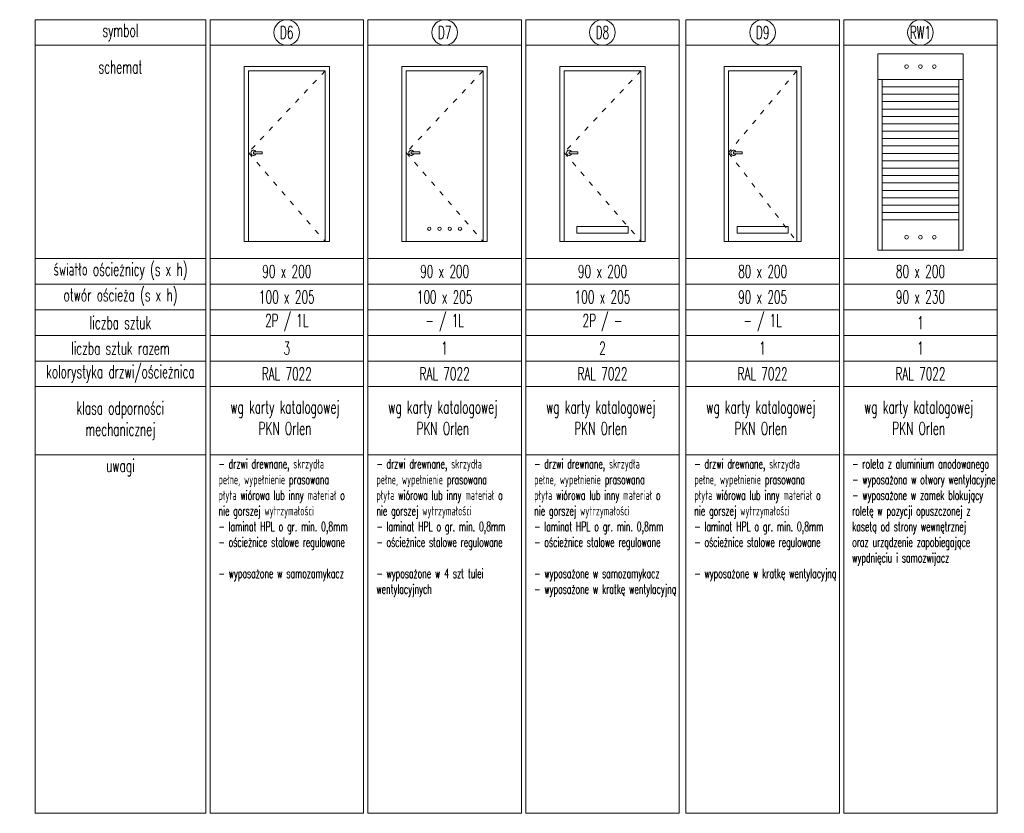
# Model space of a CAD drawing. Header units: millimetres. Extents: x -2074 to 12588, y -3630 to 101167.
# Tile 2 of 256: x -2074 to -920, y -2862 to -1932. Entities that reach past the tile are written whole.
import ezdxf
from ezdxf.enums import TextEntityAlignment as Align

# ---------------------------------------------------------------- set-up
doc = ezdxf.new("R2010")
doc.units = ezdxf.units.MM
doc.linetypes.add('ACAD_ISO03W100', pattern=[30, 12, -18])
for name, color, linetype, lineweight in [('SelinAr_BUD_drzwi okna', 7, 'Continuous', 18), ('SelinAr_BUD_drzwi okna znaczniki', 7, 'Continuous', 18), ('SelinAr_BUD_opisy', 7, 'Continuous', 20)]:
    doc.layers.add(name, color=color, linetype=linetype, lineweight=lineweight)
doc.styles.add('style1', font='romans.shx', dxfattribs={"width": 0.6})

# ---------------------------------------------------------------- blocks, each defined once
blk = doc.blocks.new('fdfsdfeqweqwe')
at = {"layer": 'SelinAr_BUD_drzwi okna znaczniki', "ltscale": 0.2}
blk.add_circle((10544.6, 109215), 15, dxfattribs=at)
at = {"layer": 'SelinAr_BUD_drzwi okna znaczniki', "ltscale": 0.2, "style": 'style1', "width": 0.6}
blk.add_text('D6', height=15, dxfattribs=at).set_placement((10544.6, 109215), align=Align.MIDDLE_CENTER)
blk = doc.blocks.new('rewerwerwr')
at = {"layer": 'SelinAr_BUD_drzwi okna znaczniki', "ltscale": 0.2}
blk.add_circle((10217.9, 109397.8), 15, dxfattribs=at)
at = {"layer": 'SelinAr_BUD_drzwi okna znaczniki', "ltscale": 0.2, "style": 'style1', "width": 0.6}
blk.add_text('D7', height=15, dxfattribs=at).set_placement((10217.9, 109397.8), align=Align.MIDDLE_CENTER)
blk = doc.blocks.new('FSDFSDFSD')
at = {"layer": 'SelinAr_BUD_drzwi okna znaczniki', "ltscale": 0.2}
blk.add_circle((19125.6, 109557.4), 15, dxfattribs=at)
at = {"layer": 'SelinAr_BUD_drzwi okna znaczniki', "ltscale": 0.2, "style": 'style1', "width": 0.6}
blk.add_text('D9', height=15, dxfattribs=at).set_placement((19125.6, 109557.4), align=Align.MIDDLE_CENTER)
blk = doc.blocks.new('werwqrewrqw')
at = {"layer": 'SelinAr_BUD_drzwi okna znaczniki', "ltscale": 0.2}
blk.add_circle((10706.4, 109370.1), 15, dxfattribs=at)
at = {"layer": 'SelinAr_BUD_drzwi okna znaczniki', "ltscale": 0.2, "style": 'style1', "width": 0.6}
blk.add_text('D8', height=15, dxfattribs=at).set_placement((10706.4, 109370.1), align=Align.MIDDLE_CENTER)
blk = doc.blocks.new('FDSFSDFS')
at = {"layer": 'SelinAr_BUD_drzwi okna znaczniki', "ltscale": 0.2}
blk.add_circle((8704.2, 110483.1), 15, dxfattribs=at)
at = {"layer": 'SelinAr_BUD_drzwi okna znaczniki', "ltscale": 0.2, "style": 'style1', "width": 0.6}
blk.add_text('RW1', height=15, dxfattribs=at).set_placement((8704.2, 110483.1), align=Align.MIDDLE_CENTER)

msp = doc.modelspace()

# ---------------------------------------------------------------- linework, layer by layer
at = {"layer": 'SelinAr_BUD_drzwi okna'}
for p, q in [((-1068.362, -2002.259), (-968.362, -2002.259)), ((-1063.362, -2002.259), (-1063.362, -2202.259)), ((-973.362, -2002.259), (-973.362, -2202.259)), ((-1063.362, -2010.925), (-973.362, -2010.925)), ((-1063.362, -2019.592), (-973.362, -2019.592)), ((-1063.362, -2028.259), (-973.362, -2028.259)), ((-1063.362, -2036.925), (-973.362, -2036.925)), ((-1063.362, -2045.592), (-973.362, -2045.592)), ((-1063.362, -2054.259), (-973.362, -2054.259)), ((-1063.362, -2062.925), (-973.362, -2062.925)), ((-1063.362, -2071.592), (-973.362, -2071.592)), ((-1063.362, -2080.259), (-973.362, -2080.259)), ((-1063.362, -2088.925), (-973.362, -2088.925)), ((-1063.362, -2097.592), (-973.362, -2097.592)), ((-1063.362, -2106.259), (-973.362, -2106.259)), ((-1063.362, -2114.925), (-973.362, -2114.925)), ((-1063.362, -2123.592), (-973.362, -2123.592)), ((-1063.362, -2132.259), (-973.362, -2132.259)), ((-1063.362, -2140.925), (-973.362, -2140.925)), ((-1063.362, -2149.592), (-973.362, -2149.592)), ((-1063.362, -2158.259), (-973.362, -2158.259)), ((-1063.362, -2166.925), (-973.362, -2166.925))]:
    msp.add_line(p, q, dxfattribs=at)
for points in [[(-1068.362, -1972.259), (-968.362, -1972.259), (-968.362, -2202.259), (-1068.362, -2202.259)], [(-1811.043, -2192.259), (-1711.043, -2192.259), (-1711.043, -1987.259), (-1811.043, -1987.259)], [(-1806.043, -2192.259), (-1716.043, -2192.259), (-1716.043, -1992.259), (-1806.043, -1992.259)], [(-1626.043, -2192.259), (-1526.043, -2192.259), (-1526.043, -1987.259), (-1626.043, -1987.259)], [(-1621.043, -2192.259), (-1531.043, -2192.259), (-1531.043, -1992.259), (-1621.043, -1992.259)], [(-1441.043, -2192.259), (-1341.043, -2192.259), (-1341.043, -1987.259), (-1441.043, -1987.259)], [(-1436.043, -2192.259), (-1346.043, -2192.259), (-1346.043, -1992.259), (-1436.043, -1992.259)], [(-1248.362, -2192.259), (-1158.362, -2192.259), (-1158.362, -1987.259), (-1248.362, -1987.259)], [(-1243.362, -2192.259), (-1163.362, -2192.259), (-1163.362, -1992.259), (-1243.362, -1992.259)], [(-1800.106, -2087.273), (-1790.106, -2087.273), (-1790.106, -2089.273), (-1800.106, -2089.273)], [(-1615.106, -2087.273), (-1605.106, -2087.273), (-1605.106, -2089.273), (-1615.106, -2089.273)], [(-1430.106, -2087.273), (-1420.106, -2087.273), (-1420.106, -2089.273), (-1430.106, -2089.273)], [(-1237.425, -2087.273), (-1227.425, -2087.273), (-1227.425, -2089.273), (-1237.425, -2089.273)], [(-1421.043, -2182.259), (-1361.043, -2182.259), (-1361.043, -2174.759), (-1421.043, -2174.759)], [(-1233.362, -2182.259), (-1173.362, -2182.259), (-1173.362, -2174.759), (-1233.362, -2174.759)]]:
    msp.add_lwpolyline(points, close=True, dxfattribs=at)
at = {"layer": 'SelinAr_BUD_drzwi okna', "linetype": 'ACAD_ISO03W100', "ltscale": 0.5}
for points in [[(-1716.043, -1992.259), (-1806.043, -2088.021), (-1716.043, -2192.259)], [(-1531.043, -1992.259), (-1621.043, -2088.021), (-1531.043, -2192.259)], [(-1346.043, -1992.259), (-1436.043, -2088.021), (-1346.043, -2192.259)], [(-1163.362, -1992.259), (-1243.362, -2088.021), (-1163.362, -2192.259)]]:
    msp.add_lwpolyline(points, dxfattribs=at)
at = {"layer": 'SelinAr_BUD_drzwi okna'}
for centre, radius in [((-1034.612, -1987.259), 2.167), ((-1018.362, -1987.259), 2.167), ((-1002.112, -1987.259), 2.167), ((-1594.043, -2177.259), 2), ((-1582.043, -2177.259), 2), ((-1570.043, -2177.259), 2), ((-1558.043, -2177.259), 2), ((-1034.612, -2187.259), 2.167), ((-1018.362, -2187.259), 2.167), ((-1002.112, -2187.259), 2.167)]:
    msp.add_circle(centre, radius, dxfattribs=at)
for centre in [(-1800.106, -2088.273), (-1615.106, -2088.273), (-1430.106, -2088.273), (-1237.425, -2088.273)]:
    msp.add_arc(centre, 3, 19.471221, 340.528779, dxfattribs=at)
at = {"layer": 'SelinAr_BUD_opisy'}
for p, q in [((-1856.043, -1962.259), (-2056.043, -1962.259)), ((-1671.043, -1962.259), (-1851.043, -1962.259)), ((-1486.043, -1962.259), (-1666.043, -1962.259)), ((-1301.043, -1962.259), (-1481.043, -1962.259)), ((-1113.362, -1962.259), (-1293.362, -1962.259)), ((-928.362, -1962.259), (-1108.362, -1962.259)), ((-1856.043, -2212.259), (-2056.043, -2212.259)), ((-1671.043, -2212.259), (-1851.043, -2212.259)), ((-1486.043, -2212.259), (-1666.043, -2212.259)), ((-1301.043, -2212.259), (-1481.043, -2212.259)), ((-1113.362, -2212.259), (-1293.362, -2212.259)), ((-928.362, -2212.259), (-1108.362, -2212.259)), ((-1856.043, -2242.259), (-2056.043, -2242.259)), ((-1851.043, -2242.259), (-1671.043, -2242.259)), ((-1666.043, -2242.259), (-1486.043, -2242.259)), ((-1481.043, -2242.259), (-1301.043, -2242.259)), ((-1293.362, -2242.259), (-1113.362, -2242.259)), ((-1108.362, -2242.259), (-928.362, -2242.259)), ((-1856.043, -2272.259), (-2056.043, -2272.259)), ((-1851.043, -2272.259), (-1671.043, -2272.259)), ((-1666.043, -2272.259), (-1486.043, -2272.259)), ((-1481.043, -2272.259), (-1301.043, -2272.259)), ((-1293.362, -2272.259), (-1113.362, -2272.259)), ((-1108.362, -2272.259), (-928.362, -2272.259)), ((-2056.043, -2302.259), (-1856.043, -2302.259)), ((-1851.043, -2302.259), (-1671.043, -2302.259)), ((-1666.043, -2302.259), (-1486.043, -2302.259)), ((-1481.043, -2302.259), (-1301.043, -2302.259)), ((-1293.362, -2302.259), (-1113.362, -2302.259)), ((-1108.362, -2302.259), (-928.362, -2302.259)), ((-1856.043, -2332.259), (-2056.043, -2332.259)), ((-1851.043, -2332.259), (-1671.043, -2332.259)), ((-1666.043, -2332.259), (-1486.043, -2332.259)), ((-1481.043, -2332.259), (-1301.043, -2332.259)), ((-1293.362, -2332.259), (-1113.362, -2332.259)), ((-1108.362, -2332.259), (-928.362, -2332.259)), ((-1856.043, -2362.259), (-2056.043, -2362.259)), ((-1851.043, -2362.259), (-1671.043, -2362.259)), ((-1666.043, -2362.259), (-1486.043, -2362.259)), ((-1481.043, -2362.259), (-1301.043, -2362.259)), ((-1293.362, -2362.259), (-1113.362, -2362.259)), ((-1108.362, -2362.259), (-928.362, -2362.259)), ((-1856.043, -2442.259), (-2056.043, -2442.259)), ((-1851.043, -2442.259), (-1671.043, -2442.259)), ((-1666.043, -2442.259), (-1486.043, -2442.259)), ((-1481.043, -2442.259), (-1301.043, -2442.259)), ((-1293.362, -2442.259), (-1113.362, -2442.259)), ((-1108.362, -2442.259), (-928.362, -2442.259))]:
    msp.add_line(p, q, dxfattribs=at)
for points in [[(-2056.043, -1932.259), (-1856.043, -1932.259), (-1856.043, -2862.259), (-2056.043, -2862.259)], [(-1851.043, -1932.259), (-1671.043, -1932.259), (-1671.043, -2862.259), (-1851.043, -2862.259)], [(-1666.043, -1932.259), (-1486.043, -1932.259), (-1486.043, -2862.259), (-1666.043, -2862.259)], [(-1481.043, -1932.259), (-1301.043, -1932.259), (-1301.043, -2862.259), (-1481.043, -2862.259)], [(-1293.362, -1932.259), (-1113.362, -1932.259), (-1113.362, -2862.259), (-1293.362, -2862.259)], [(-1108.362, -1932.259), (-928.362, -1932.259), (-928.362, -2862.259), (-1108.362, -2862.259)]]:
    msp.add_lwpolyline(points, close=True, dxfattribs=at)

# ---------------------------------------------------------------- block references
at = {"layer": 'SelinAr_BUD_drzwi okna znaczniki'}
for name, p in [('fdfsdfeqweqwe', (-12305.686, -111162.277)), ('rewerwerwr', (-11793.916, -111345.062)), ('werwqrewrqw', (-12097.489, -111317.335)), ('FSDFSDFSD', (-20328.983, -111504.622)), ('FDSFSDFS', (-9722.568, -112430.399))]:
    msp.add_blockref(name, p, dxfattribs=at)

# ---------------------------------------------------------------- texts
at = {"layer": 'SelinAr_BUD_opisy', "char_height": 15, "style": 'style1'}
for s, insert, attachment_point in [('symbol', (-1956.043, -1937.226), 2), ('90 x 200', (-1761.043, -2227.259), 5), ('90 x 200', (-1576.043, -2227.259), 5), ('90 x 200', (-1391.043, -2227.259), 5), ('80 x 200', (-1203.362, -2227.259), 5), ('80 x 200', (-1018.362, -2227.259), 5), ('100 x 205', (-1761.043, -2257.259), 5), ('100 x 205', (-1576.043, -2257.259), 5), ('100 x 205', (-1391.043, -2257.259), 5), ('90 x 205', (-1203.362, -2257.259), 5), ('90 x 230', (-1018.362, -2257.259), 5), ('2P / 1L', (-1761.043, -2287.259), 5), ('- / 1L', (-1576.043, -2287.259), 5), ('2P / -', (-1391.043, -2287.259), 5), ('- / 1L', (-1203.362, -2287.259), 5), ('3', (-1761.043, -2317.259), 5), ('1', (-1018.362, -2317.259), 5), ('wg karty katalogowej \\PPKN Orlen', (-1763.144, -2398.748), 5), ('wg karty katalogowej \\PPKN Orlen', (-1578.144, -2398.748), 5), ('wg karty katalogowej \\PPKN Orlen', (-1393.144, -2398.748), 5), ('wg karty katalogowej \\PPKN Orlen', (-1205.463, -2398.748), 5), ('wg karty katalogowej \\PPKN Orlen', (-1020.463, -2398.748), 5), ('klasa odporności\\Pmechanicznej', (-1956.043, -2402.259), 5)]:
    msp.add_mtext(s, dxfattribs=dict(at, insert=insert, attachment_point=attachment_point))
at = {"layer": 'SelinAr_BUD_opisy', "insert": (-1956.043, -1980.226), "char_height": 15, "attachment_point": 2, "line_spacing_factor": 0.93983, "style": 'style1'}
msp.add_mtext('schemat', dxfattribs=at)
at = {"layer": 'SelinAr_BUD_opisy', "char_height": 15, "attachment_point": 5, "line_spacing_factor": 0.93983, "style": 'style1'}
for s, insert, width in [('światło ościeżnicy (s x h)', (-1956.043, -2227.259), 253.23768), ('otwór ościeża (s x h)', (-1956.043, -2257.259), 363.9162), ('liczba sztuk ', (-1956.043, -2287.259), 168.30043), ('liczba sztuk razem', (-1956.043, -2317.259), 168.30043), ('kolorystyka drzwi/ościeżnica', (-1956.043, -2347.259), 227.40589), ('uwagi', (-1956.043, -2457.259), 227.40589)]:
    msp.add_mtext(s, dxfattribs=dict(at, insert=insert, width=width))
at = {"layer": 'SelinAr_BUD_opisy', "style": 'style1'}
for s, insert, char_height, width, attachment_point in [('1', (-1018.362, -2287.259), 15, 20.18582, 5), ('1', (-1576.043, -2317.259), 15, 37.66211, 5), ('2', (-1391.043, -2317.259), 15, 37.66211, 5), ('1', (-1203.362, -2317.259), 15, 40.72466, 5), ('RAL 7022', (-1761.043, -2347.259), 15, 628.66215, 5), ('RAL 7022', (-1576.043, -2347.259), 15, 628.66215, 5), ('RAL 7022', (-1391.043, -2347.259), 15, 628.66215, 5), ('RAL 7022', (-1203.362, -2347.259), 15, 628.66215, 5), ('RAL 7022', (-1018.362, -2347.259), 15, 628.66215, 5), ('- drzwi drewnane, skrzydła pełne, wypełnienie prasowana płyta wiórowa lub inny materiał o nie gorszej wytrzymałości\\P- laminat HPL o gr. min. 0,8mm\\P- ościeżnice stalowe regulowane\\P \\P- wyposażone w samozamykacz', (-1841.043, -2447.259), 11, 163.23794, 1), ('- drzwi drewnane, skrzydła pełne, wypełnienie prasowana płyta wiórowa lub inny materiał o nie gorszej wytrzymałości\\P- laminat HPL o gr. min. 0,8mm\\P- ościeżnice stalowe regulowane\\P \\P- wyposażone w 4 szt tulei wentylacyjnych ', (-1656.043, -2447.259), 11, 163.83842, 1), ('- drzwi drewnane, skrzydła pełne, wypełnienie prasowana płyta wiórowa lub inny materiał o nie gorszej wytrzymałości\\P- laminat HPL o gr. min. 0,8mm\\P- ościeżnice stalowe regulowane\\P \\P- wyposażone w samozamykacz\\P- wyposażone w kratkę wentylacyjną', (-1471.043, -2447.259), 11, 163.83842, 1), ('- drzwi drewnane, skrzydła pełne, wypełnienie prasowana płyta wiórowa lub inny materiał o nie gorszej wytrzymałości\\P- laminat HPL o gr. min. 0,8mm\\P- ościeżnice stalowe regulowane\\P \\P- wyposażone w kratkę wentylacyjną', (-1283.362, -2447.259), 11, 164.40202, 1), ('- roleta z aluminium anodowanego \\P- wyposażona w otwory wentylacyjne\\P- wyposażone w zamek blokujący roletę w pozycji opuszczonej z kasetą od strony wewnętrznej oraz urządzenie zapobiegające wypdnięciu i samozwijacz', (-1098.362, -2447.259), 11, 170, 1)]:
    msp.add_mtext(s, dxfattribs=dict(at, insert=insert, char_height=char_height, width=width, attachment_point=attachment_point))

doc.saveas('drawing.dxf')
